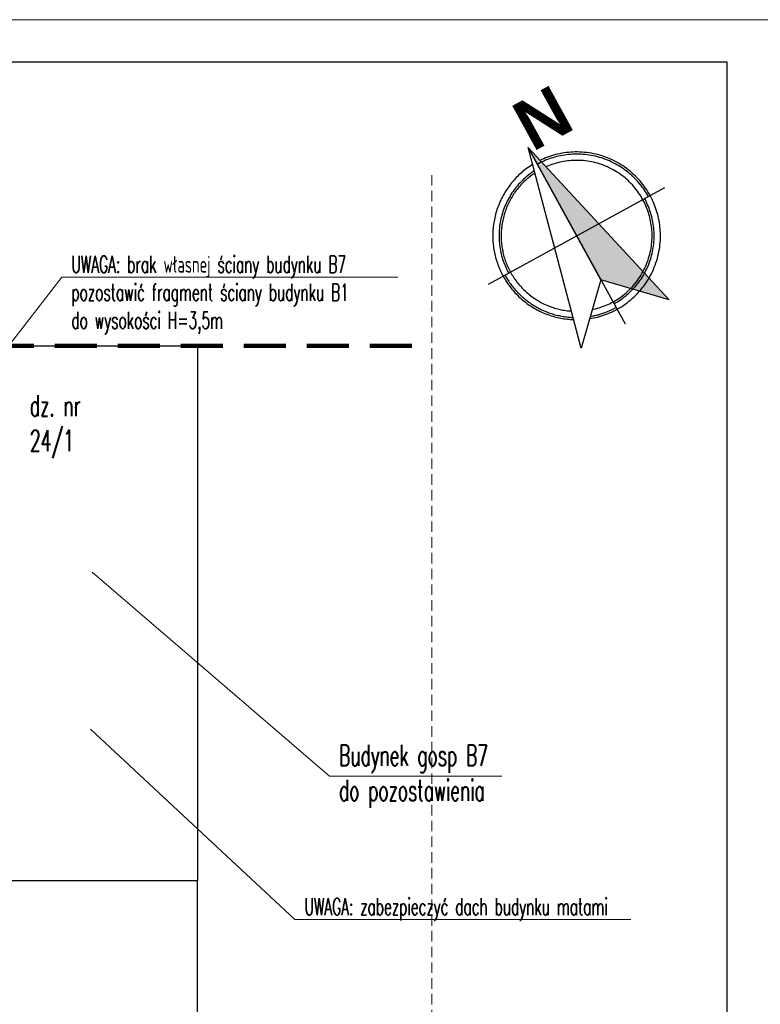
# Model space of a CAD drawing. Header units: millimetres. Extents: x 33311 to 435617, y -160714 to 185563.
# Tile 46 of 70: x 333727 to 342542, y -53636 to -41914. Entities that reach past the tile are written whole.
import ezdxf

# ---------------------------------------------------------------- set-up
doc = ezdxf.new("R2010")
doc.units = ezdxf.units.MM
doc.header["$MEASUREMENT"] = 0
doc.linetypes.add('HIDDEN2', pattern=[0.1875, 0.125, -0.0625])
for name, color, linetype, lineweight in [('[ 17granica', 172, 'HIDDEN2', 100), ('[ 20ucięcie', 8, 'HIDDEN2', 13), ('[ 23kota odnośnik', 1, 'Continuous', 13), ('[ 24ramka cienka', 1, 'Continuous', 13), ('[ 25ramka gruba', 4, 'Continuous', 30), ('[035 średnia', 2, 'Continuous', 30), ('[opisy2', 4, 'Continuous', 13), ('[opisy3', 2, 'Continuous', 30)]:
    doc.layers.add(name, color=color, linetype=linetype, lineweight=lineweight)
doc.styles.add('99.2', font='simplex.shx', dxfattribs={"width": 0.6, "height": 200})
doc.styles.add('99.3', font='simplex.shx', dxfattribs={"width": 0.6, "height": 250})
doc.styles.add('SANSSERIFBOLD', font='txt', dxfattribs={"height": 0.3})

# ---------------------------------------------------------------- blocks, each defined once
blk = doc.blocks.new('*U843')
at = {"ltscale": 2000}
for p, q in [((-593, 484), (-779, 1310)), ((-779, 1310), (924, -477)), ((553, 1176), (-728, -848)), ((924, -477), (-1099, 805)), ((-1420, 299), (-593, 484)), ((924, -477), (-1420, 299))]:
    blk.add_line(p, q, dxfattribs=at)
at = {"ltscale": 2000, "flags": 128}
blk.add_lwpolyline([(924, -477), (-1420, 299), (-593, 484)], close=True, dxfattribs=at)
at = {"ltscale": 2000}
for points, weights in [([(781, -327), (1145, 317), (635, 853), (125, 1388), (-536, 1056)], [1, 0.803443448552, 1, 0.803443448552, 1]), ([(709, -251), (1006, 319), (563, 784), (119, 1249), (-464, 980)], [1, 0.813443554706, 1, 0.813443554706, 1]), ([(-699, 953), (-1614, 244), (-777, -557), (60, -1358), (728, -412)], [1, 0.652720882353, 1, 0.652720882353, 1]), ([(-674, 844), (-1430, 192), (-702, -491), (25, -1174), (628, -379)], [1, 0.668990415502, 1, 0.668990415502, 1])]:
    blk.add_rational_spline(points, weights, degree=2, knots=[0, 0, 0, 0.5, 0.5, 1, 1, 1], dxfattribs=at)
for points, weights in [([(433, 986), (-28, 1278), (-518, 1037)], [1, 0.872086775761, 1]), ([(727, -270), (1130, 486), (406, 944)], [1, 0.733153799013, 1]), ([(-693, 926), (-822, 824), (-910, 685)], [1, 0.985987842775, 1]), ([(-867, 658), (-1361, -122), (-581, -616)], [1, 0.707106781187, 1]), ([(-608, -658), (214, -1178), (734, -356)], [1, 0.707106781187, 1])]:
    blk.add_rational_spline(points, weights, degree=2, dxfattribs=at)
blk.add_solid([(924, -477), (-1420, 299), (-593, 484)], dxfattribs=at)
at = {"linetype": 'Continuous', "style": 'SANSSERIFBOLD', "width": 1}
blk.add_text('N', height=600, rotation=237.7119, dxfattribs=at).set_placement((853, -453))

msp = doc.modelspace()

# ---------------------------------------------------------------- linework, layer by layer
at = {"layer": '[ 17granica', "ltscale": 4000}
msp.add_line((332644.54, -45795.92), (338633.95, -45795.92), dxfattribs=at)
at = {"layer": '[ 20ucięcie', "linetype": 'HIDDEN2', "ltscale": 1000}
msp.add_line((338633.95, -43762.83), (338633.95, -64881.08), dxfattribs=at)
at = {"layer": '[ 23kota odnośnik', "extrusion": (-3.87829e-17, -0.999772, 0.021333), "elevation": 45785.5, "flags": 128}
msp.add_lwpolyline([(338228.51, 37253.81), (334228.51, 37253.81), (332501.55, -67039.29)], dxfattribs=at)
at = {"layer": '[ 23kota odnośnik', "extrusion": (-4.89165e-17, 0.997989, 0.063383), "elevation": -48395.24, "flags": 128}
msp.add_lwpolyline([(-339464.5, 41372.71), (-337414.49, 41372.71), (-334587.93, 3073.63)], dxfattribs=at)
at = {"layer": '[ 23kota odnośnik', "elevation": 38222.08, "flags": 128}
msp.add_lwpolyline([(341002.91, -52627.84), (337002.91, -52627.84), (334570.97, -50361.83)], dxfattribs=at)
at = {"layer": '[ 24ramka cienka', "ltscale": 2}
msp.add_3dface([(342644.54, -71613.79), (300644.54, -71613.79), (300644.54, -41913.79), (342644.54, -41913.79)], dxfattribs=at)
at = {"layer": '[ 25ramka gruba', "ltscale": 2}
for points in [[(303144.54, -42413.79), (342144.54, -42413.79), (342144.54, -71113.79), (303144.54, -71113.79)], [(342144.54, -71113.79), (303144.54, -71113.79), (303144.54, -42413.79), (342144.54, -42413.79)]]:
    msp.add_3dface(points, dxfattribs=at)
at = {"layer": '[035 średnia', "linetype": 'Continuous'}
for p, q in [((332644.54, -45795.92), (335844.54, -45795.92)), ((335844.54, -45795.92), (335844.54, -52165.92)), ((335844.54, -52165.92), (332644.54, -52165.92)), ((335844.54, -58815.92), (335844.54, -52165.92))]:
    msp.add_line(p, q, dxfattribs=at)

# ---------------------------------------------------------------- block references
at = {"ltscale": 2000, "rotation": 151.1342754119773}
msp.add_blockref('*U843', (340358.48, -44300.99, -19111.04), dxfattribs=at)

# ---------------------------------------------------------------- texts
at = {"layer": '[opisy2', "linetype": 'Continuous', "char_height": 200, "attachment_point": 1, "style": '99.2'}
for s, insert in [('\\pt1800;\\H1x;\\W0.6;UWAGA: brak własnej ściany budynku B7\\Ppozostawić fragment ściany budynku B1\\Pdo wysokości H=3,5m', (334343.26, -44725.88, 38222.08)), ('\\pt1800;\\H1x;\\W0.6;UWAGA: zabezpieczyć dach budynku matami', (337117.66, -52373.38, 38222.08))]:
    msp.add_mtext(s, dxfattribs=dict(at, insert=insert))
at = {"layer": '[opisy3', "linetype": 'Continuous', "char_height": 250, "attachment_point": 1, "style": '99.3'}
for s, insert in [('\\H1x;\\W0.6;dz. nr \\P24/1', (333847.81, -46384.35, 38222.08)), ('\\H1x;\\W0.6;Budynek gosp B7\\Pdo pozostawienia', (337526.85, -50546.8, 38222.08))]:
    msp.add_mtext(s, dxfattribs=dict(at, insert=insert))

doc.saveas('drawing.dxf')
